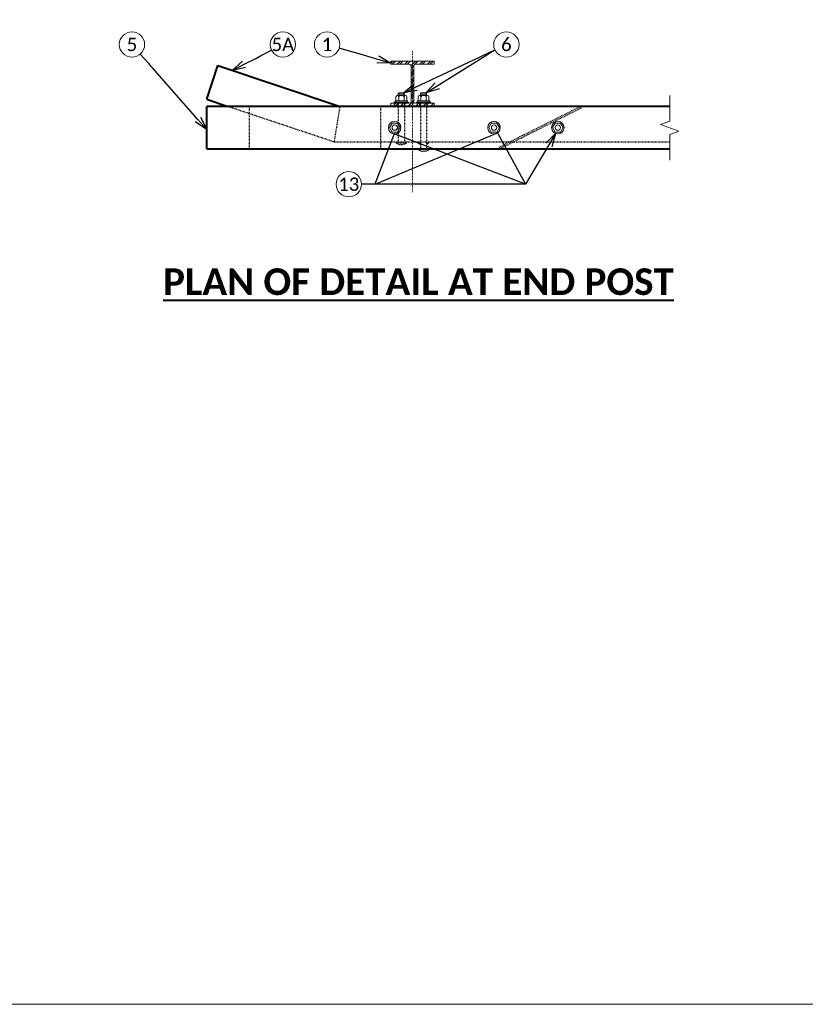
# Model space of a CAD drawing. Extents: x -1150 to 724, y -518 to -203.
# Tile 3 of 14: x 48 to 159, y -518 to -380. Entities that reach past the tile are written whole.
import ezdxf
from ezdxf import colors
from ezdxf.entities.mleader import LeaderData, LeaderLine
from ezdxf.math import Vec2, Vec3

# ---------------------------------------------------------------- set-up
doc = ezdxf.new("R2010")
doc.units = 0
doc.header["$MEASUREMENT"] = 0
doc.linetypes.add('Wisdot2', pattern=[0.125, 0.0625, -0.0625])
doc.linetypes.add('Wisdot4', pattern=[0.28125, 0.125, -0.0625, 0.03125, -0.0625])
for name, color, linetype, lineweight in [('B_ANNO_BREAK', 7, 'Continuous', 18), ('B_ANNO_DIM', 7, 'Continuous', 18), ('B_ANNO_SYMB', 7, 'Continuous', 18), ('B_ANNO_TEXT', 7, 'Continuous', 18), ('B_ANNO_TEXT_TITLE', 7, 'Continuous', 40), ('B_CNTR', 1, 'Wisdot4', 18), ('B_DETAIL_HIDDEN', 7, 'Wisdot2', 25), ('B_DETAIL_OBJ', 7, 'Continuous', 40), ('B_STEEL', 92, 'Continuous', 18), ('B_STEEL_BOLT', 3, 'Continuous', 18)]:
    doc.layers.add(name, color=color, linetype=linetype, lineweight=lineweight)
doc.layers.add('B_ANNO_NOPLOT', color=47, linetype='Continuous', lineweight=18, plot=False)
doc.styles.add('Annotative', font='calibri.ttf', dxfattribs={"height": 0.0625})
doc.styles.get("Standard").update_dxf_attribs({"font": 'calibri.ttf'})
doc.styles.add('Title', font='calibrib.ttf', dxfattribs={"height": 0.125})

# ---------------------------------------------------------------- blocks, each defined once
blk = doc.blocks.new('AnonymousCell67')
at = {"layer": 'B_STEEL'}
h = blk.add_hatch(dxfattribs=at)
h.set_pattern_fill('ANSI32', color=256, scale=2)
h.paths.add_polyline_path([(3.06, 3.19), (-3.06, 3.19), (-3.06, 2.75), (-0.44, 2.75, -0.414214), (-0.19, 2.5), (-0.19, -2.5, -0.414214), (-0.44, -2.75), (-3.06, -2.75), (-3.06, -3.19), (3.06, -3.19), (3.06, -2.75), (0.44, -2.75, -0.414214), (0.19, -2.5), (0.19, 2.5, -0.414214), (0.44, 2.75), (3.06, 2.75)])
at = {"layer": 'B_STEEL', "flags": 128}
for points in [[(-0.44, 2.75), (-3.06, 2.75), (-3.06, 3.19), (3.06, 3.19), (3.06, 2.75), (0.44, 2.75)], [(-0.19, -2.5), (-0.19, 2.5)], [(0.19, 2.5), (0.19, -2.5)], [(0.44, -2.75), (3.06, -2.75), (3.06, -3.19), (-3.06, -3.19), (-3.06, -2.75), (-0.44, -2.75)]]:
    blk.add_lwpolyline(points, dxfattribs=at)
at = {"layer": 'B_STEEL'}
for centre, start, end in [((-0.44, 2.5), 0, 90), ((0.44, 2.5), 90, 180), ((-0.44, -2.5), 270, 0), ((0.44, -2.5), 180, 270)]:
    blk.add_arc(centre, 0.25, start, end, dxfattribs=at)
blk = doc.blocks.new('_Open30')
at = {"color": 0, "linetype": 'ByBlock', "lineweight": -2}
for p, q in [((-1, 0.268), (0, 0)), ((0, 0), (-1, -0.268)), ((0, 0), (-1, 0))]:
    blk.add_line(p, q, dxfattribs=at)
blk = doc.blocks.new('AnonymousCell59')
at = {"layer": 'B_DETAIL_HIDDEN', "ltscale": 0.5}
for p, q in [((-0.43, 2.18), (-0.43, -3.26)), ((0.45, 2.18), (0.45, -3.26)), ((-0.75, -3.26), (-0.75, -3.38)), ((-0.75, -3.38), (0.77, -3.38)), ((0.77, -3.26), (0.77, -3.38))]:
    blk.add_line(p, q, dxfattribs=at)
blk.add_arc((0.01, -2.49), 1.17, 229.5503, 310.4497, dxfattribs=at)
at = {"layer": 'B_STEEL_BOLT'}
for p, q in [((-0.75, 3.07), (-0.75, 2.5)), ((0.58, 3.26), (-0.56, 3.26)), ((-0.32, 3.66), (-0.43, 3.5)), ((-0.43, 3.5), (-0.43, 3.26)), ((0.45, 3.46), (-0.43, 3.46)), ((-0.37, 3.07), (-0.37, 2.5)), ((0.32, 3.66), (-0.32, 3.66)), ((0.32, 3.66), (0.45, 3.5)), ((0.39, 3.07), (0.39, 2.5)), ((0.45, 3.5), (0.45, 3.26)), ((0.77, 3.07), (0.77, 2.5)), ((-1, 2.34), (1, 2.34)), ((-1, 2.34), (-1, 2.18)), ((0.88, 2.5), (-0.88, 2.5)), ((-0.88, 2.5), (-0.88, 2.34)), ((0.88, 2.5), (0.88, 2.34)), ((1, 2.34), (1, 2.18))]:
    blk.add_line(p, q, dxfattribs=at)
for centre, radius, start, end in [((-0.56, 3.07), 0.19, 0.0996, 179.9007), ((0.01, 2.79), 0.476, 36.9137, 143.1102), ((0.58, 3.07), 0.19, 0.0996, 179.9007)]:
    blk.add_arc(centre, radius, start, end, dxfattribs=at)
blk = doc.blocks.new('AnonymousCell60')
at = {"layer": 'B_DETAIL_HIDDEN', "ltscale": 0.5}
for p, q in [((-0.45, 2.68), (-0.45, -3.76)), ((0.43, 2.68), (0.43, -3.76)), ((-0.77, -2.76), (-0.77, -2.88)), ((0.75, -2.76), (0.75, -2.88)), ((-0.51, -2.88), (-0.77, -2.88)), ((0.75, -2.88), (0.49, -2.88))]:
    blk.add_line(p, q, dxfattribs=at)
for start, end in [(229.5503, 244.7816), (295.395, 310.4497)]:
    blk.add_arc((-0.01, -1.99), 1.17, start, end, dxfattribs=at)
at = {"layer": 'B_STEEL_BOLT'}
for p, q in [((1, 2.84), (-1, 2.84)), ((-1, 2.84), (-1, 2.68)), ((-0.88, 3), (0.88, 3)), ((-0.88, 3), (-0.88, 2.84)), ((-0.77, 3.57), (-0.77, 3)), ((-0.58, 3.76), (0.56, 3.76)), ((-0.32, 4.16), (-0.45, 4)), ((-0.45, 4), (-0.45, 3.76)), ((-0.45, 3.96), (0.43, 3.96)), ((-0.39, 3.57), (-0.39, 3)), ((-0.32, 4.16), (0.32, 4.16)), ((0.32, 4.16), (0.43, 4)), ((0.37, 3.57), (0.37, 3)), ((0.43, 4), (0.43, 3.76)), ((0.75, 3.57), (0.75, 3)), ((0.88, 3), (0.88, 2.84)), ((1, 2.84), (1, 2.68)), ((0.75, -3.76), (-0.77, -3.76)), ((-0.77, -3.76), (-0.77, -3.88)), ((0.75, -3.88), (-0.77, -3.88)), ((0.75, -3.76), (0.75, -3.88))]:
    blk.add_line(p, q, dxfattribs=at)
for centre, radius, start, end in [((-0.58, 3.57), 0.19, 0.0993, 179.9004), ((-0.01, 3.29), 0.476, 36.8898, 143.0863), ((0.56, 3.57), 0.19, 0.0993, 179.9004), ((-0.01, -2.99), 1.17, 229.5503, 310.4497)]:
    blk.add_arc(centre, radius, start, end, dxfattribs=at)
blk = doc.blocks.new('AnonymousCell61')
at = {"layer": 'B_STEEL_BOLT', "flags": 128}
blk.add_lwpolyline([(-0.75, 0), (-0.38, 0.65), (0.38, 0.65), (0.75, 0), (0.38, -0.65), (-0.38, -0.65), (-0.75, 0)], dxfattribs=at)
at = {"layer": 'B_STEEL_BOLT'}
for radius in [0.879, 0.375]:
    blk.add_circle((0, 0), radius, dxfattribs=at)
blk = doc.blocks.new('*U96')
at = {"layer": 'B_ANNO_NOPLOT', "flags": 128}
blk.add_lwpolyline([(0, 0), (0, 315), (404.91, 315), (404.91, 298.57), (472.5, 298.57), (472.5, 50.62), (395.71, 50.62), (395.71, 0)], close=True, dxfattribs=at)
at = {"layer": 'B_ANNO_TEXT', "style": 'Annotative'}
blk.add_attdef('SHT#', (411.47, 177.13), '', height=1.88, dxfattribs=at)
blk = doc.blocks.new('*U259')
at = {"layer": 'B_ANNO_BREAK', "flags": 128}
blk.add_lwpolyline([(202.36779, 118.98824), (202.36779, 122.59563), (203.65648, 123.06467), (201.07911, 124.00276), (202.36779, 124.4718), (202.36779, 128.12072)], dxfattribs=at)
at = {"layer": 'B_ANNO_NOPLOT', "flags": 128}
blk.add_lwpolyline([(0, 0), (0, 315), (404.90958, 315), (404.90958, 298.56895), (472.5, 298.56895), (472.5, 50.62451), (395.71344, 50.62451), (395.71344, 0)], close=True, dxfattribs=at)
at = {"layer": 'B_ANNO_SYMB'}
for centre in [(126.56107, 135.28907), (147.83158, 135.28907), (154.05997, 135.28907), (179.33834, 135.28907)]:
    blk.add_circle(centre, 1.78191, dxfattribs=at)
at = {"layer": 'B_CNTR'}
blk.add_line((166.09572, 114.46625), (166.09572, 134.34242), dxfattribs=at)
at = {"layer": 'B_DETAIL_HIDDEN', "ltscale": 0.75}
for p, q in [((140.09572, 126.5734), (155.09572, 121.5734)), ((143.09572, 126.5734), (143.09572, 120.5734)), ((155.09572, 121.5734), (155.9071, 126.5734)), ((161.59572, 126.5734), (161.59572, 120.5734)), ((178.33784, 120.83422), (189.74179, 126.53619)), ((189.85359, 126.31259), (178.44964, 120.61061)), ((189.74179, 126.53619), (189.85359, 126.31259)), ((155.09572, 121.5734), (202.36779, 121.5734)), ((178.44964, 120.61061), (178.33784, 120.83422))]:
    blk.add_line(p, q, dxfattribs=at)
at = {"layer": 'B_DETAIL_OBJ'}
for p, q in [((137.09572, 127.5734), (138.67685, 132.31682)), ((138.67685, 132.31682), (155.9071, 126.5734)), ((137.09572, 127.5734), (140.09572, 126.5734)), ((137.09572, 120.5734), (137.09572, 126.5734)), ((202.36779, 126.5734), (137.09572, 126.5734)), ((137.09572, 120.5734), (202.36779, 120.5734))]:
    blk.add_line(p, q, dxfattribs=at)
for name, p in [('AnonymousCell67', (166.09584, 129.76109)), ('AnonymousCell59', (164.52568, 124.83203)), ('AnonymousCell60', (167.66668, 124.33203))]:
    blk.add_blockref(name, p)
at = {"layer": 'B_ANNO_TEXT', "char_height": 1.875, "width": 4.4547783, "attachment_point": 5, "style": 'Annotative'}
for s, insert in [('5', (126.56107, 135.28907)), ('5A', (147.83158, 135.28907)), ('1', (154.05997, 135.28907)), ('6', (179.33834, 135.28907))]:
    blk.add_mtext(s, dxfattribs=dict(at, insert=insert))
at = {"layer": 'B_ANNO_TEXT_TITLE', "insert": (127.67758, 103.73363), "char_height": 3.75, "width": 78.5383236, "attachment_point": 1, "style": 'Title'}
blk.add_mtext('\\pxqc;{\\LPLAN OF DETAIL AT END POST}', dxfattribs=at)
at = {"layer": 'B_ANNO_DIM'}
ml = blk.add_multileader_mtext('Standard', dxfattribs=at)
ml.set_content('', color=256)
ml.set_leader_properties()
ml.set_arrow_properties(name='OPEN30')
ml.build(insert=Vec2(0, 0))
ml.multileader.update_dxf_attribs({"text_right_attachment_type": 3, "dogleg_length": 0.0625, "arrow_head_size": 1.875, "scale": 30})
ctx = ml.context
ctx.base_point, ctx.scale, ctx.char_height, ctx.arrow_head_size, ctx.landing_gap_size, ctx.plane_origin, ctx.plane_x_axis, ctx.plane_y_axis = Vec3(146.24429, 134.47931), 30, 1.875, 1.875, 0.9375, Vec3(138.53165, 130.54471), Vec3(0.890781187, 0.454432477), Vec3(-0.454432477, 0.890781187)
ctx.right_attachment = 3
notes = []
notes.append((ctx, [(0, (1, 1, 0), (144.57408, 133.62725), (0.890781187, 0.454432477), 1.875, [(0, [(140.68998, 131.64578), (144.09641, 133.38357), (144.09641, 133.38357)], 0, [])])]))
ctx.mtext.insert, ctx.mtext.text_direction, ctx.mtext.rotation, ctx.mtext.flow_direction = Vec3(146.65337, 135.74045), Vec3(0.890781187, 0.454432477), 0.471735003, 5
ml = blk.add_multileader_mtext('Standard', dxfattribs=at)
ml.set_content('', color=256)
ml.set_leader_properties()
ml.set_arrow_properties(name='OPEN30')
ml.build(insert=Vec2(0, 0))
ml.multileader.update_dxf_attribs({"text_right_attachment_type": 3, "dogleg_length": 0.0625, "arrow_head_size": 1.875, "scale": 30})
ctx = ml.context
ctx.base_point, ctx.scale, ctx.char_height, ctx.arrow_head_size, ctx.landing_gap_size, ctx.plane_origin, ctx.plane_x_axis, ctx.plane_y_axis = Vec3(155.77047, 134.78968), 30, 1.875, 1.875, 0.9375, Vec3(164.08177, 132.36313), Vec3(-0.959925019, 0.280256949), Vec3(-0.280256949, -0.959925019)
ctx.right_attachment = 3
notes.append((ctx, [(0, (1, 1, 0), (157.57033, 134.2642), (-0.959925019, 0.280256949), 1.875, [(0, [(163.03322, 132.66927), (158.26773, 134.06058), (158.08507, 134.11391)], 0, [])])]))
ctx.mtext.insert, ctx.mtext.text_direction, ctx.mtext.rotation, ctx.mtext.flow_direction = Vec3(154.6078, 134.15249), Vec3(-0.959925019, 0.280256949), 2.857530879, 5
ml = blk.add_multileader_mtext('Standard', dxfattribs=at)
ml.set_content('', color=256)
ml.set_leader_properties()
ml.set_arrow_properties(name='OPEN30')
ml.build(insert=Vec2(0, 0))
ml.multileader.update_dxf_attribs({"text_right_attachment_type": 3, "dogleg_length": 0.0625, "arrow_head_size": 1.875, "scale": 30})
ctx = ml.context
ctx.base_point, ctx.scale, ctx.char_height, ctx.arrow_head_size, ctx.landing_gap_size, ctx.plane_origin, ctx.plane_x_axis, ctx.plane_y_axis = Vec3(177.72517, 134.53217), 30, 1.875, 1.875, 0.9375, Vec3(169.8868, 130.85443), Vec3(0.905303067, 0.424766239), Vec3(-0.424766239, 0.905303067)
ctx.right_attachment = 3
notes.append((ctx, [(0, (1, 1, 0), (176.02773, 133.73574), (0.905303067, 0.424766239), 1.875, [(0, [(164.84475, 128.48871), (175.54228, 133.50797), (175.54228, 133.50797)], 0, [])])]))
ctx.mtext.insert, ctx.mtext.text_direction, ctx.mtext.rotation, ctx.mtext.flow_direction = Vec3(178.17568, 135.77911), Vec3(0.905303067, 0.424766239), 0.438703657, 5
ml = blk.add_multileader_mtext('Standard', dxfattribs=at)
ml.set_content('', color=256)
ml.set_leader_properties()
ml.set_arrow_properties(name='OPEN30')
ml.build(insert=Vec2(0, 0))
ml.multileader.update_dxf_attribs({"text_right_attachment_type": 3, "dogleg_length": 0.0625, "arrow_head_size": 1.875, "scale": 30})
ctx = ml.context
ctx.base_point, ctx.scale, ctx.char_height, ctx.arrow_head_size, ctx.landing_gap_size, ctx.plane_origin, ctx.plane_x_axis, ctx.plane_y_axis = Vec3(127.73788, 133.95104), 30, 1.875, 1.875, 0.9375, Vec3(133.45596, 127.44954), Vec3(-0.660417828, 0.750898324), Vec3(-0.750898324, -0.660417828)
ctx.right_attachment = 3
notes.append((ctx, [(0, (1, 1, 0), (128.97616, 132.5431), (-0.660417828, 0.750898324), 1.875, [(0, [(137.09572, 123.31113), (129.45597, 131.99756), (129.33029, 132.14045)], 0, [])])]))
ctx.mtext.insert, ctx.mtext.text_direction, ctx.mtext.rotation, ctx.mtext.flow_direction = Vec3(126.41477, 134.03586), Vec3(-0.660417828, 0.750898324), 2.292171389, 5
ml = blk.add_multileader_mtext('Standard', dxfattribs=at)
ml.set_content('', color=256)
ml.set_leader_properties()
ml.set_arrow_properties(name='OPEN30')
ml.build(insert=Vec2(0, 0))
ml.multileader.update_dxf_attribs({"text_right_attachment_type": 3, "dogleg_length": 0.0625, "arrow_head_size": 1.875, "scale": 30})
ctx = ml.context
ctx.base_point, ctx.scale, ctx.char_height, ctx.arrow_head_size, ctx.landing_gap_size, ctx.plane_origin, ctx.plane_x_axis, ctx.plane_y_axis = Vec3(177.72517, 134.53217), 30, 1.875, 1.875, 0.9375, Vec3(170.35926, 129.96152), Vec3(0.849706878, 0.527255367), Vec3(-0.527255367, 0.849706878)
ctx.right_attachment = 3
notes.append((ctx, [(0, (1, 1, 0), (175.66742, 133.25531), (0.849706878, 0.527255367), 2.42172, [(0, [(167.98573, 128.48871), (175.66742, 133.25531), (175.66742, 133.25531)], 0, [])])]))
ctx.mtext.insert, ctx.mtext.text_direction, ctx.mtext.rotation, ctx.mtext.flow_direction = Vec3(179.01607, 134.22988), Vec3(-0.849706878, -0.527255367), 3.696959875, 5
for ctx, leaders in notes:
    for number, flags, end, landing, length, lines in leaders:
        leader = LeaderData()
        leader.index, (leader.has_last_leader_line, leader.has_dogleg_vector, leader.attachment_direction) = number, flags
        leader.last_leader_point, leader.dogleg_vector, leader.dogleg_length = Vec3(end), Vec3(landing), length
        for number, points, colour, breaks in lines:
            line = LeaderLine()
            line.index, line.vertices, line.color, line.breaks = number, Vec3.list(points), colors.encode_raw_color(colour), breaks
            leader.lines.append(line)
        ctx.leaders.append(leader)
blk = doc.blocks.new('*U99')
at = {"layer": 'B_ANNO_NOPLOT', "flags": 128}
blk.add_lwpolyline([(0, 0), (0, 315), (404.90958, 315), (404.90958, 298.56895), (472.5, 298.56895), (472.5, 50.62451), (395.71344, 50.62451), (395.71344, 0)], close=True, dxfattribs=at)
at = {"layer": 'B_ANNO_SYMB'}
blk.add_circle((157.12054, 115.59005), 1.78191, dxfattribs=at)
for p in [(163.59576, 123.57321), (177.59576, 123.57321), (186.59576, 123.57321)]:
    blk.add_blockref('AnonymousCell61', p)
at = {"layer": 'B_ANNO_TEXT', "insert": (157.12054, 115.59005), "char_height": 1.875, "width": 4.4547783, "attachment_point": 5, "style": 'Annotative'}
blk.add_mtext('13', dxfattribs=at)
at = {"layer": 'B_ANNO_DIM'}
ml = blk.add_multileader_mtext('Standard', dxfattribs=at)
ml.set_content('', color=256)
ml.set_leader_properties()
ml.set_arrow_properties(name='OPEN30')
ml.build(insert=Vec2(0, 0))
ml.multileader.update_dxf_attribs({"text_right_attachment_type": 3, "dogleg_length": 0.0625, "arrow_head_size": 1.875, "scale": 30})
ctx = ml.context
ctx.base_point, ctx.scale, ctx.char_height, ctx.arrow_head_size, ctx.landing_gap_size, ctx.plane_origin = Vec3(157.02745, 115.59005), 30, 1.875, 1.875, 0.9375, Vec3(162.18875, 110.43912)
ctx.right_attachment = 3
notes = []
notes.append((ctx, [(0, (1, 1, 0), (160.77745, 115.59005), (-1, 0), 1.875, [(2, [(186.2706, 122.75707), (182.01824, 115.59005), (160.84441, 115.59005), (178.10142, 122.85482), (182.01824, 115.59005), (163.51118, 122.69879)], 0, [])])]))
ctx.mtext.insert, ctx.mtext.flow_direction = Vec3(157.96495, 116.52755), 5
for ctx, leaders in notes:
    for number, flags, end, landing, length, lines in leaders:
        leader = LeaderData()
        leader.index, (leader.has_last_leader_line, leader.has_dogleg_vector, leader.attachment_direction) = number, flags
        leader.last_leader_point, leader.dogleg_vector, leader.dogleg_length = Vec3(end), Vec3(landing), length
        for number, points, colour, breaks in lines:
            line = LeaderLine()
            line.index, line.vertices, line.color, line.breaks = number, Vec3.list(points), colors.encode_raw_color(colour), breaks
            leader.lines.append(line)
        ctx.leaders.append(leader)

msp = doc.modelspace()

# ---------------------------------------------------------------- block references
msp.add_blockref('*U259', (-62.95, -518.34))

# ---------------------------------------------------------------- next in the draw order: block references
msp.add_blockref('*U99', (-62.95, -518.34))

# ---------------------------------------------------------------- next in the draw order: block references
msp.add_blockref('*U96', (-62.95, -518.34))

doc.saveas('drawing.dxf')
